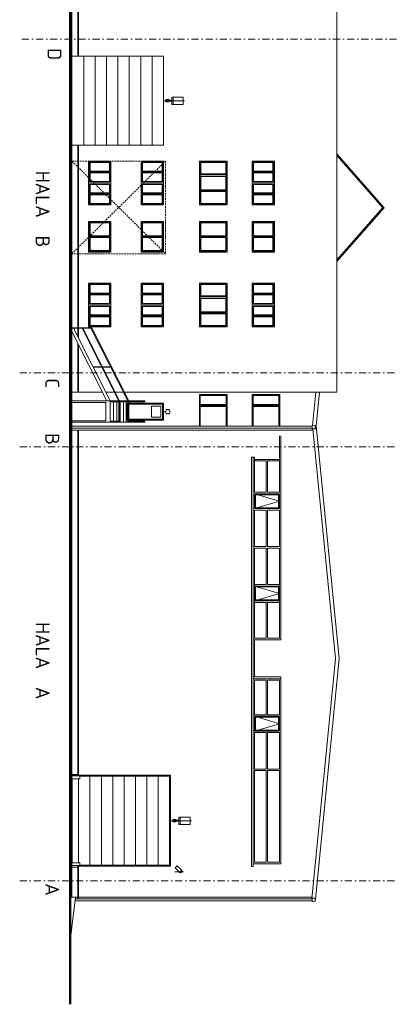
# Model space of a CAD drawing. Header units: millimetres. Extents: x -385852 to 693036, y -525006 to 444206.
# Tile 12 of 156: x -61845 to -41385, y -6660 to 46439. Entities that reach past the tile are written whole.
import ezdxf

# ---------------------------------------------------------------- set-up
doc = ezdxf.new("R2010")
doc.units = ezdxf.units.MM
for name, pattern in [('CENTERX2', [101.6, 63.5, -12.7, 12.7, -12.7]), ('DASHDOT', [25.4, 12.7, -6.35, 0, -6.35]), ('HIDDEN', [9.525, 6.35, -3.175])]:
    doc.linetypes.add(name, pattern=pattern)
for name, color, linetype, lineweight in [('A99_N_txt-popis-200', 240, 'Continuous', 5), ('A99_S_kce-demolice', 30, 'Continuous', 20), ('A99_S_kce-pohl', 61, 'Continuous', 5), ('A99_S_osy', 1, 'CENTERX2', 5)]:
    doc.layers.add(name, color=color, linetype=linetype, lineweight=lineweight)
doc.styles.add('ad_popis 100', font='isocpeur.ttf', dxfattribs={"height": 200})

msp = doc.modelspace()

# ---------------------------------------------------------------- linework, layer by layer
at = {"layer": 'A99_S_kce-demolice', "linetype": 'Continuous', "lineweight": 20, "ltscale": 18}
for p, q in [((-59029.7674, 39665), (-59029.7674, 44795)), ((-54099.7674, 44465), (-59029.7674, 44465)), ((-58387.2674, 44465), (-58387.2674, 39665)), ((-57774.7674, 44465), (-57774.7674, 39665)), ((-57162.2674, 44465), (-57162.2674, 39665)), ((-56549.7674, 44465), (-56549.7674, 39665)), ((-55937.2674, 44465), (-55937.2674, 39665)), ((-55324.7674, 44465), (-55324.7674, 39665)), ((-54712.2674, 44465), (-54712.2674, 39665)), ((-54099.7674, 39665), (-54099.7674, 44465)), ((-54099.7674, 39665), (-59029.7674, 39665)), ((-58129.7674, 36460), (-58129.7674, 38810)), ((-56929.7674, 38810), (-58129.7674, 38810)), ((-56929.7674, 36460), (-56929.7674, 38810)), ((-55299.7674, 36460), (-55299.7674, 38810)), ((-54099.7674, 38810), (-55299.7674, 38810)), ((-54099.7674, 36460), (-54099.7674, 38810)), ((-52159.7674, 36460), (-52159.7674, 38810)), ((-50659.7674, 38810), (-52159.7674, 38810)), ((-50659.7674, 36460), (-50659.7674, 38810)), ((-49319.7674, 36460), (-49319.7674, 38810)), ((-48119.7674, 38810), (-49319.7674, 38810)), ((-48119.7674, 36460), (-48119.7674, 38810)), ((-56979.7674, 38760), (-58079.7674, 38760)), ((-58079.7674, 38277.5), (-58079.7674, 38760)), ((-56979.7674, 38277.5), (-56979.7674, 38760)), ((-54149.7674, 38760), (-55249.7674, 38760)), ((-55249.7674, 38277.5), (-55249.7674, 38760)), ((-54149.7674, 38277.5), (-54149.7674, 38760)), ((-50709.7674, 38760), (-52109.7674, 38760)), ((-52109.7674, 38277.5), (-52109.7674, 38760)), ((-50709.7674, 38277.5), (-50709.7674, 38760)), ((-48169.7674, 38760), (-49269.7674, 38760)), ((-49269.7674, 38277.5), (-49269.7674, 38760)), ((-48169.7674, 38277.5), (-48169.7674, 38760)), ((-58079.7674, 37685), (-58079.7674, 38200)), ((-56979.7674, 37685), (-56979.7674, 38200)), ((-55249.7674, 37685), (-55249.7674, 38200)), ((-54149.7674, 37685), (-54149.7674, 38200)), ((-52109.7674, 37685), (-52109.7674, 38227.5)), ((-50709.7674, 37685), (-50709.7674, 38227.5)), ((-49269.7674, 37685), (-49269.7674, 38200)), ((-48169.7674, 37685), (-48169.7674, 38200)), ((-56979.7674, 37685), (-58079.7674, 37685)), ((-56979.7674, 37585), (-58079.7674, 37585)), ((-58079.7674, 37585), (-58079.7674, 37070)), ((-56979.7674, 37585), (-56979.7674, 37070)), ((-54149.7674, 37685), (-55249.7674, 37685)), ((-54149.7674, 37585), (-55249.7674, 37585)), ((-55249.7674, 37585), (-55249.7674, 37070)), ((-54149.7674, 37585), (-54149.7674, 37070)), ((-52109.7674, 37082.5), (-52109.7674, 37585)), ((-50709.7674, 37082.5), (-50709.7674, 37585)), ((-48169.7674, 37685), (-49269.7674, 37685)), ((-48169.7674, 37585), (-49269.7674, 37585)), ((-49269.7674, 37585), (-49269.7674, 37070)), ((-48169.7674, 37585), (-48169.7674, 37070)), ((-58079.7674, 36992.5), (-58079.7674, 36510)), ((-56979.7674, 36992.5), (-56979.7674, 36510)), ((-55249.7674, 36992.5), (-55249.7674, 36510)), ((-54149.7674, 36992.5), (-54149.7674, 36510)), ((-52109.7674, 36510), (-52109.7674, 37032.5)), ((-50709.7674, 36510), (-50709.7674, 37032.5)), ((-49269.7674, 36992.5), (-49269.7674, 36510)), ((-48169.7674, 36992.5), (-48169.7674, 36510)), ((-56929.7674, 36460), (-58129.7674, 36460)), ((-56929.7674, 36460), (-58129.7674, 36460)), ((-56979.7674, 36510), (-58079.7674, 36510)), ((-56979.7674, 36510), (-58079.7674, 36510)), ((-54099.7674, 36460), (-55299.7674, 36460)), ((-54099.7674, 36460), (-55299.7674, 36460)), ((-54149.7674, 36510), (-55249.7674, 36510)), ((-54149.7674, 36510), (-55249.7674, 36510)), ((-50659.7674, 36460), (-52159.7674, 36460)), ((-50709.7674, 36510), (-52109.7674, 36510)), ((-48119.7674, 36460), (-49319.7674, 36460)), ((-48119.7674, 36460), (-49319.7674, 36460)), ((-48169.7674, 36510), (-49269.7674, 36510)), ((-48169.7674, 36510), (-49269.7674, 36510)), ((-56929.7674, 35560), (-58129.7674, 35560)), ((-58129.7674, 33910), (-58129.7674, 35560)), ((-56979.7674, 35510), (-58079.7674, 35510)), ((-58079.7674, 34760), (-58079.7674, 35510)), ((-57004.7674, 35485), (-58054.7674, 35485)), ((-58054.7674, 34785), (-58054.7674, 35485)), ((-57004.7674, 34785), (-57004.7674, 35485)), ((-56979.7674, 34760), (-56979.7674, 35510)), ((-56929.7674, 33910), (-56929.7674, 35560)), ((-54099.7674, 35560), (-55299.7674, 35560)), ((-55299.7674, 33910), (-55299.7674, 35560)), ((-54149.7674, 35510), (-55249.7674, 35510)), ((-55249.7674, 34760), (-55249.7674, 35510)), ((-54174.7674, 35485), (-55224.7674, 35485)), ((-55224.7674, 34785), (-55224.7674, 35485)), ((-54174.7674, 34785), (-54174.7674, 35485)), ((-54149.7674, 34760), (-54149.7674, 35510)), ((-54099.7674, 33910), (-54099.7674, 35560)), ((-50659.7674, 35560), (-52159.7674, 35560)), ((-52159.7674, 33910), (-52159.7674, 35560)), ((-50709.7674, 35510), (-52109.7674, 35510)), ((-52109.7674, 34760), (-52109.7674, 35510)), ((-50734.7674, 35485), (-52084.7674, 35485)), ((-52084.7674, 34785), (-52084.7674, 35485)), ((-50734.7674, 34785), (-50734.7674, 35485)), ((-50709.7674, 34760), (-50709.7674, 35510)), ((-50659.7674, 33910), (-50659.7674, 35560)), ((-48119.7674, 35560), (-49319.7674, 35560)), ((-49319.7674, 33910), (-49319.7674, 35560)), ((-48169.7674, 35510), (-49269.7674, 35510)), ((-49269.7674, 34760), (-49269.7674, 35510)), ((-48194.7674, 35485), (-49244.7674, 35485)), ((-49244.7674, 34785), (-49244.7674, 35485)), ((-48194.7674, 34785), (-48194.7674, 35485)), ((-48169.7674, 34760), (-48169.7674, 35510)), ((-48119.7674, 33910), (-48119.7674, 35560)), ((-56979.7674, 34760), (-58079.7674, 34760)), ((-58079.7674, 33960), (-58079.7674, 34710)), ((-56979.7674, 34710), (-58079.7674, 34710)), ((-57004.7674, 34785), (-58054.7674, 34785)), ((-58054.7674, 33985), (-58054.7674, 34685)), ((-57004.7674, 34685), (-58054.7674, 34685)), ((-57004.7674, 33985), (-57004.7674, 34685)), ((-56979.7674, 33960), (-56979.7674, 34710)), ((-54149.7674, 34760), (-55249.7674, 34760)), ((-55249.7674, 33960), (-55249.7674, 34710)), ((-54149.7674, 34710), (-55249.7674, 34710)), ((-54174.7674, 34785), (-55224.7674, 34785)), ((-55224.7674, 33985), (-55224.7674, 34685)), ((-54174.7674, 34685), (-55224.7674, 34685)), ((-54174.7674, 33985), (-54174.7674, 34685)), ((-54149.7674, 33960), (-54149.7674, 34710)), ((-50709.7674, 34760), (-52109.7674, 34760)), ((-52109.7674, 33960), (-52109.7674, 34710)), ((-50709.7674, 34710), (-52109.7674, 34710)), ((-50734.7674, 34785), (-52084.7674, 34785)), ((-52084.7674, 33985), (-52084.7674, 34685)), ((-50734.7674, 34685), (-52084.7674, 34685)), ((-50734.7674, 33985), (-50734.7674, 34685)), ((-50709.7674, 33960), (-50709.7674, 34710)), ((-48169.7674, 34760), (-49269.7674, 34760)), ((-49269.7674, 33960), (-49269.7674, 34710)), ((-48169.7674, 34710), (-49269.7674, 34710)), ((-48194.7674, 34785), (-49244.7674, 34785)), ((-49244.7674, 33985), (-49244.7674, 34685)), ((-48194.7674, 34685), (-49244.7674, 34685)), ((-48194.7674, 33985), (-48194.7674, 34685)), ((-48169.7674, 33960), (-48169.7674, 34710)), ((-57004.7674, 33985), (-58054.7674, 33985)), ((-54174.7674, 33985), (-55224.7674, 33985)), ((-50734.7674, 33985), (-52084.7674, 33985)), ((-48194.7674, 33985), (-49244.7674, 33985)), ((-56929.7674, 33910), (-58129.7674, 33910)), ((-56979.7674, 33960), (-58079.7674, 33960)), ((-54099.7674, 33910), (-55299.7674, 33910)), ((-54149.7674, 33960), (-55249.7674, 33960)), ((-50659.7674, 33910), (-52159.7674, 33910)), ((-50709.7674, 33960), (-52109.7674, 33960)), ((-48119.7674, 33910), (-49319.7674, 33910)), ((-48169.7674, 33960), (-49269.7674, 33960)), ((-58129.7674, 29880), (-58129.7674, 32230)), ((-56929.7674, 32230), (-58129.7674, 32230)), ((-56979.7674, 32180), (-58079.7674, 32180)), ((-58079.7674, 31697.5), (-58079.7674, 32180)), ((-56979.7674, 31697.5), (-56979.7674, 32180)), ((-56929.7674, 29880), (-56929.7674, 32230)), ((-55299.7674, 29880), (-55299.7674, 32230)), ((-54099.7674, 32230), (-55299.7674, 32230)), ((-54149.7674, 32180), (-55249.7674, 32180)), ((-55249.7674, 31697.5), (-55249.7674, 32180)), ((-54149.7674, 31697.5), (-54149.7674, 32180)), ((-54099.7674, 29880), (-54099.7674, 32230)), ((-52159.7674, 29880), (-52159.7674, 32230)), ((-50659.7674, 32230), (-52159.7674, 32230)), ((-50709.7674, 32180), (-52109.7674, 32180)), ((-52109.7674, 31697.5), (-52109.7674, 32180)), ((-50709.7674, 31697.5), (-50709.7674, 32180)), ((-50659.7674, 29880), (-50659.7674, 32230)), ((-49319.7674, 29880), (-49319.7674, 32230)), ((-48119.7674, 32230), (-49319.7674, 32230)), ((-48169.7674, 32180), (-49269.7674, 32180)), ((-49269.7674, 31697.5), (-49269.7674, 32180)), ((-48169.7674, 31697.5), (-48169.7674, 32180)), ((-48119.7674, 29880), (-48119.7674, 32230)), ((-58079.7674, 31105), (-58079.7674, 31620)), ((-56979.7674, 31105), (-56979.7674, 31620)), ((-55249.7674, 31105), (-55249.7674, 31620)), ((-54149.7674, 31105), (-54149.7674, 31620)), ((-52109.7674, 31105), (-52109.7674, 31647.5)), ((-50709.7674, 31105), (-50709.7674, 31647.5)), ((-49269.7674, 31105), (-49269.7674, 31620)), ((-48169.7674, 31105), (-48169.7674, 31620)), ((-56979.7674, 31105), (-58079.7674, 31105)), ((-56979.7674, 31005), (-58079.7674, 31005)), ((-58079.7674, 31005), (-58079.7674, 30490)), ((-56979.7674, 31005), (-56979.7674, 30490)), ((-54149.7674, 31105), (-55249.7674, 31105)), ((-54149.7674, 31005), (-55249.7674, 31005)), ((-55249.7674, 31005), (-55249.7674, 30490)), ((-54149.7674, 31005), (-54149.7674, 30490)), ((-52109.7674, 30502.5), (-52109.7674, 31005)), ((-50709.7674, 30502.5), (-50709.7674, 31005)), ((-48169.7674, 31105), (-49269.7674, 31105)), ((-48169.7674, 31005), (-49269.7674, 31005)), ((-49269.7674, 31005), (-49269.7674, 30490)), ((-48169.7674, 31005), (-48169.7674, 30490)), ((-56979.7674, 30412.5), (-56979.7674, 29930)), ((-55249.7674, 30412.5), (-55249.7674, 29930)), ((-54149.7674, 30412.5), (-54149.7674, 29930)), ((-52109.7674, 29930), (-52109.7674, 30452.5)), ((-50709.7674, 29930), (-50709.7674, 30452.5)), ((-49269.7674, 30412.5), (-49269.7674, 29930)), ((-48169.7674, 30412.5), (-48169.7674, 29930)), ((-56929.7674, 29880), (-58129.7674, 29880)), ((-56929.7674, 29880), (-58129.7674, 29880)), ((-56979.7674, 29930), (-58079.7674, 29930)), ((-56979.7674, 29930), (-58079.7674, 29930)), ((-54099.7674, 29880), (-55299.7674, 29880)), ((-54099.7674, 29880), (-55299.7674, 29880)), ((-54149.7674, 29930), (-55249.7674, 29930)), ((-54149.7674, 29930), (-55249.7674, 29930)), ((-50659.7674, 29880), (-52159.7674, 29880)), ((-50709.7674, 29930), (-52109.7674, 29930)), ((-48119.7674, 29880), (-49319.7674, 29880)), ((-48119.7674, 29880), (-49319.7674, 29880)), ((-48169.7674, 29930), (-49269.7674, 29930)), ((-48169.7674, 29930), (-49269.7674, 29930)), ((-52159.7674, 26230), (-52159.7674, 24515)), ((-52159.7674, 26230), (-50659.7674, 26230)), ((-52109.7674, 26180), (-52109.7674, 25680)), ((-52109.7674, 26180), (-50709.7674, 26180)), ((-50709.7674, 26180), (-50709.7674, 25680)), ((-50659.7674, 26230), (-50659.7674, 24515)), ((-49319.7674, 26230), (-49319.7674, 24515)), ((-49319.7674, 26230), (-47819.7674, 26230)), ((-49269.7674, 26180), (-49269.7674, 25680)), ((-49269.7674, 26180), (-47869.7674, 26180)), ((-47869.7674, 26180), (-47869.7674, 25680)), ((-47819.7674, 26230), (-47819.7674, 24515)), ((-52159.7674, 25630), (-50659.7674, 25630)), ((-52109.7674, 25680), (-50709.7674, 25680)), ((-52109.7674, 25580), (-52109.7674, 24515)), ((-52109.7674, 25580), (-50709.7674, 25580)), ((-50709.7674, 25580), (-50709.7674, 24515)), ((-49319.7674, 25630), (-47819.7674, 25630)), ((-49269.7674, 25680), (-47869.7674, 25680)), ((-49269.7674, 25580), (-49269.7674, 24515)), ((-49269.7674, 25580), (-47869.7674, 25580)), ((-47869.7674, 25580), (-47869.7674, 24515)), ((-47849.7674, 20952.5), (-47849.7674, 24000)), ((-47769.7674, 13000), (-47769.7674, 24000)), ((-49359.7674, 22850), (-49189.7674, 22850)), ((-49359.7674, 770), (-49359.7674, 22850)), ((-49269.7674, 22850), (-49269.7674, 13000)), ((-49189.7674, 22850), (-49189.7674, 20952.5)), ((-47849.7674, 22720), (-49189.7674, 22720)), ((-48559.7674, 22640), (-49189.7674, 22640)), ((-48559.7674, 20952.5), (-48559.7674, 22640)), ((-48479.7674, 20952.5), (-48479.7674, 22640)), ((-47849.7674, 22640), (-48479.7674, 22640)), ((-49189.7674, 20952.5), (-48559.7674, 20952.5)), ((-49189.7674, 20872.5), (-49189.7674, 20072.5)), ((-49189.7674, 20872.5), (-47849.7674, 20872.5)), ((-48479.7674, 20952.5), (-47849.7674, 20952.5)), ((-47849.7674, 20072.5), (-47849.7674, 20872.5)), ((-49189.7674, 20072.5), (-47849.7674, 20072.5)), ((-49189.7674, 19992.5), (-49189.7674, 18025)), ((-49189.7674, 19992.5), (-48559.7674, 19992.5)), ((-48559.7674, 18025), (-48559.7674, 19992.5)), ((-48479.7674, 18025), (-48479.7674, 19992.5)), ((-48479.7674, 19992.5), (-47849.7674, 19992.5)), ((-47849.7674, 18025), (-47849.7674, 19992.5)), ((-48559.7674, 18025), (-49189.7674, 18025)), ((-49189.7674, 17945), (-49189.7674, 13080)), ((-49189.7674, 15977.5), (-49189.7674, 17945)), ((-48559.7674, 17945), (-49189.7674, 17945)), ((-48559.7674, 17945), (-48559.7674, 15977.5)), ((-47849.7674, 18025), (-48479.7674, 18025)), ((-47849.7674, 17945), (-48479.7674, 17945)), ((-48479.7674, 17945), (-48479.7674, 15977.5)), ((-47849.7674, 13080), (-47849.7674, 17945)), ((-47849.7674, 17945), (-47849.7674, 15977.5)), ((-49189.7674, 15977.5), (-48559.7674, 15977.5)), ((-48479.7674, 15977.5), (-47849.7674, 15977.5)), ((-49189.7674, 15097.5), (-49189.7674, 15897.5)), ((-49189.7674, 15897.5), (-47849.7674, 15897.5)), ((-47849.7674, 15897.5), (-47849.7674, 15097.5)), ((-49189.7674, 15097.5), (-47849.7674, 15097.5)), ((-49189.7674, 13080), (-49189.7674, 15017.5)), ((-49189.7674, 15017.5), (-48559.7674, 15017.5)), ((-48559.7674, 15017.5), (-48559.7674, 13080)), ((-48479.7674, 15017.5), (-48479.7674, 13080)), ((-48479.7674, 15017.5), (-47849.7674, 15017.5)), ((-47849.7674, 15017.5), (-47849.7674, 13080)), ((-49269.7674, 13000), (-47769.7674, 13000)), ((-49269.7674, 11000), (-49269.7674, 13000)), ((-48559.7674, 13080), (-49189.7674, 13080)), ((-49189.7674, 11000), (-49189.7674, 13000)), ((-47849.7674, 13080), (-48479.7674, 13080)), ((-49269.7674, 11000), (-49269.7674, 770)), ((-47769.7674, 11000), (-49269.7674, 11000)), ((-47769.7674, 10900), (-49269.7674, 10900)), ((-49189.7674, 10820), (-49189.7674, 8952.5)), ((-48559.7674, 10820), (-49189.7674, 10820)), ((-48559.7674, 8952.5), (-48559.7674, 10820)), ((-48479.7674, 8952.5), (-48479.7674, 10820)), ((-47849.7674, 10820), (-48479.7674, 10820)), ((-47849.7674, 8952.5), (-47849.7674, 10820)), ((-47769.7674, 920), (-47769.7674, 11000)), ((-49189.7674, 8952.5), (-48559.7674, 8952.5)), ((-49189.7674, 8872.5), (-49189.7674, 8072.5)), ((-49189.7674, 8872.5), (-47849.7674, 8872.5)), ((-48479.7674, 8952.5), (-47849.7674, 8952.5)), ((-47849.7674, 8072.5), (-47849.7674, 8872.5)), ((-49189.7674, 8072.5), (-47849.7674, 8072.5)), ((-49189.7674, 7992.5), (-49189.7674, 6025)), ((-49189.7674, 7992.5), (-48559.7674, 7992.5)), ((-48559.7674, 6025), (-48559.7674, 7992.5)), ((-48479.7674, 6025), (-48479.7674, 7992.5)), ((-48479.7674, 7992.5), (-47849.7674, 7992.5)), ((-47849.7674, 6025), (-47849.7674, 7992.5)), ((-48559.7674, 6025), (-49189.7674, 6025)), ((-49189.7674, 5945), (-49189.7674, 1000)), ((-49189.7674, 3977.5), (-49189.7674, 5945)), ((-48559.7674, 5945), (-49189.7674, 5945)), ((-48559.7674, 5945), (-48559.7674, 1000)), ((-47849.7674, 6025), (-48479.7674, 6025)), ((-47849.7674, 5945), (-48479.7674, 5945)), ((-48479.7674, 5945), (-48479.7674, 1000)), ((-47849.7674, 1000), (-47849.7674, 5945)), ((-47849.7674, 5945), (-47849.7674, 3977.5)), ((-58669.7674, 5505), (-58669.7674, 975)), ((-53769.7674, 5640), (-58604.7674, 5640)), ((-58057.2674, 5640), (-58057.2674, 840)), ((-57444.7674, 5640), (-57444.7674, 840)), ((-56832.2674, 5640), (-56832.2674, 840)), ((-56219.7674, 5640), (-56219.7674, 840)), ((-55607.2674, 5640), (-55607.2674, 840)), ((-54994.7674, 5640), (-54994.7674, 840)), ((-54382.2674, 5640), (-54382.2674, 840)), ((-53769.7674, 5640), (-53769.7674, 840)), ((-49189.7674, 3097.5), (-49189.7674, 3897.5)), ((-47849.7674, 3897.5), (-47849.7674, 3097.5)), ((-53769.7674, 840), (-58604.7674, 840)), ((-49269.7674, 920), (-47769.7674, 920)), ((-48559.7674, 1000), (-49189.7674, 1000)), ((-47849.7674, 1000), (-48479.7674, 1000))]:
    msp.add_line(p, q, dxfattribs=at)
for points in [[(-54099.7674, 42065), (-52969.7674, 42065)], [(-53859.7674, 42092.5), (-53639.7674, 42092.5)], [(-53859.7674, 42037.5), (-53639.7674, 42037.5)], [(-53579.7674, 42265), (-53579.7674, 41865)], [(-52084.7674, 38120), (-52084.7674, 38735), (-50734.7674, 38735), (-50734.7674, 38120)], [(-58079.7674, 38200), (-56979.7674, 38200)], [(-55249.7674, 38200), (-54149.7674, 38200)], [(-52109.7674, 38120), (-52109.7674, 38120), (-52109.7674, 37980)], [(-50709.7674, 38095), (-52109.7674, 38095)], [(-52109.7674, 38005), (-50709.7674, 38005)], [(-50734.7674, 38120), (-52084.7674, 38120)], [(-52084.7674, 37980), (-50734.7674, 37980)], [(-52084.7674, 37265), (-52084.7674, 37980)], [(-50734.7674, 37980), (-50734.7674, 37265)], [(-50709.7674, 37980), (-50709.7674, 38120)], [(-49269.7674, 38200), (-48169.7674, 38200)], [(-52109.7674, 37165), (-52109.7674, 37265)], [(-52109.7674, 37240), (-50714.7674, 37240)], [(-50709.7674, 37190), (-52109.7674, 37190)], [(-52084.7674, 37265), (-50734.7674, 37265)], [(-50709.7674, 37265), (-50709.7674, 37165)], [(-58079.7674, 37070), (-56979.7674, 37070)], [(-55249.7674, 37070), (-54149.7674, 37070)], [(-50734.7674, 37165), (-52084.7674, 37165)], [(-50734.7674, 37165), (-50734.7674, 36535), (-52084.7674, 36535), (-52084.7674, 37165)], [(-49269.7674, 37070), (-48169.7674, 37070)], [(-52084.7674, 31540), (-52084.7674, 32155), (-50734.7674, 32155), (-50734.7674, 31540)], [(-58079.7674, 31620), (-56979.7674, 31620)], [(-55249.7674, 31620), (-54149.7674, 31620)], [(-52109.7674, 31540), (-52109.7674, 31540), (-52109.7674, 31400)], [(-50709.7674, 31515), (-52109.7674, 31515)], [(-52109.7674, 31425), (-50709.7674, 31425)], [(-50734.7674, 31540), (-52084.7674, 31540)], [(-52084.7674, 31400), (-50734.7674, 31400)], [(-52084.7674, 30685), (-52084.7674, 31400)], [(-50734.7674, 31400), (-50734.7674, 30685)], [(-50709.7674, 31400), (-50709.7674, 31540)], [(-49269.7674, 31620), (-48169.7674, 31620)], [(-58079.7674, 30490), (-56979.7674, 30490)], [(-58079.7674, 29930), (-56979.7674, 29930), (-56979.7674, 30440), (-58079.7674, 30440), (-58079.7674, 29930)], [(-58054.7674, 29955), (-57004.7674, 29955), (-57004.7674, 30420), (-58054.7674, 30420), (-58054.7674, 29955)], [(-55249.7674, 30490), (-54149.7674, 30490)], [(-52109.7674, 30585), (-52109.7674, 30685)], [(-52109.7674, 30660), (-50714.7674, 30660)], [(-50709.7674, 30610), (-52109.7674, 30610)], [(-52084.7674, 30685), (-50734.7674, 30685)], [(-50734.7674, 30585), (-52084.7674, 30585)], [(-50734.7674, 30585), (-50734.7674, 29955), (-52084.7674, 29955), (-52084.7674, 30585)], [(-50709.7674, 30685), (-50709.7674, 30585)], [(-49269.7674, 30490), (-48169.7674, 30490)], [(-59129.7674, 29825), (-57964.9781, 29825)], [(-59129.7674, 29795), (-58009.7674, 29795)], [(-59129.7674, 29795), (-57144.7674, 25880)], [(-58949.7674, 29795), (-56964.7674, 25880)], [(-58479.7674, 29795), (-56494.7674, 25880)], [(-58449.7674, 29795), (-56464.7674, 25880)], [(-58009.7674, 29795), (-56024.7674, 25880)], [(-57964.9781, 29825), (-55964.7674, 25880)], [(-57900.2272, 27725), (-57430.2272, 27725)], [(-57885.0164, 27695), (-57415.0164, 27695)], [(-57400.2272, 27725), (-56960.2272, 27725)], [(-57385.0164, 27695), (-56945.0164, 27695)], [(-56494.7674, 25880), (-59129.7674, 25880)], [(-59129.7674, 25880), (-59129.7674, 25800), (-57204.7674, 25800)], [(-57204.7674, 24810), (-57204.7674, 25800)], [(-56964.7674, 24780), (-56964.7674, 25880)], [(-56494.7674, 25880), (-56964.7674, 25880)], [(-56099.7674, 25830), (-56964.7674, 25830)], [(-56784.7674, 24780), (-56784.7674, 25830)], [(-56604.7674, 24780), (-56604.7674, 25830)], [(-55964.7674, 25880), (-56494.7674, 25880)], [(-56494.7674, 25830), (-56494.7674, 24730)], [(-56099.7674, 25880), (-56464.7674, 25880)], [(-56464.7674, 25830), (-56464.7674, 24730)], [(-56424.7674, 24730), (-56424.7674, 25830)], [(-56244.7674, 24730), (-56244.7674, 25830)], [(-56199.7674, 25880), (-56194.7674, 25880)], [(-56149.7674, 25880), (-56144.7674, 25880)], [(-56099.7674, 25880), (-55099.7674, 25880), (-55099.7674, 25830), (-55964.7674, 25830)], [(-56024.7674, 25830), (-56099.7674, 25830)], [(-56024.7674, 24850), (-56099.7674, 24850), (-56099.7674, 25750), (-56024.7674, 25750)], [(-56024.7674, 24900), (-56049.7674, 24900), (-56049.7674, 25700), (-56024.7674, 25700)], [(-56024.7674, 25880), (-56024.7674, 24730)], [(-55964.7674, 25880), (-55964.7674, 24730)], [(-55964.7674, 25750), (-54099.7674, 25750), (-54099.7674, 24850), (-55964.7674, 24850)], [(-55964.7674, 25700), (-54149.7674, 25700), (-54149.7674, 24900), (-55964.7674, 24900)], [(-56099.7674, 25230), (-56099.7674, 24730), (-56494.7674, 24730)], [(-54099.7674, 25300), (-53979.7674, 25300)], [(-59129.7674, 24730), (-59129.7674, 24810), (-57204.7674, 24810)], [(-56099.7674, 24730), (-59129.7674, 24730)], [(-56494.7674, 24780), (-56964.7674, 24780)], [(-56024.7674, 24850), (-56099.7674, 24850)], [(-56099.7674, 24730), (-55099.7674, 24730), (-55099.7674, 24780), (-55964.7674, 24780)], [(-49189.7674, 20872.5), (-47849.7674, 20472.5), (-49189.7674, 20072.5)], [(-49189.7674, 15897.5), (-47849.7674, 15497.5), (-49189.7674, 15097.5)], [(-49189.7674, 8872.5), (-47849.7674, 8472.5), (-49189.7674, 8072.5)], [(-53719.7674, 3240), (-52589.7674, 3240)], [(-53479.7674, 3267.5), (-53259.7674, 3267.5)], [(-53479.7674, 3212.5), (-53259.7674, 3212.5)], [(-53199.7674, 3440), (-53199.7674, 3040)], [(-49269.7674, 770), (-49359.7674, 770)], [(-53476.4896, 490), (-53015.6091, 490)], [(-53476.4896, 490), (-53015.6091, 490)]]:
    msp.add_lwpolyline(points, dxfattribs=at)
for points in [[(-53804.7674, 42127.5), (-53804.7674, 42002.5), (-53969.7674, 42002.5), (-53969.7674, 42127.5)], [(-53029.7674, 42265), (-53029.7674, 41865), (-53639.7674, 41865), (-53639.7674, 42265)], [(-56979.7674, 38760), (-56979.7674, 38250), (-58079.7674, 38250), (-58079.7674, 38760)], [(-57004.7674, 38735), (-57004.7674, 38270), (-58054.7674, 38270), (-58054.7674, 38735)], [(-54149.7674, 38760), (-54149.7674, 38250), (-55249.7674, 38250), (-55249.7674, 38760)], [(-54174.7674, 38735), (-54174.7674, 38270), (-55224.7674, 38270), (-55224.7674, 38735)], [(-50709.7674, 38760), (-50709.7674, 36510), (-52109.7674, 36510), (-52109.7674, 38760)], [(-48169.7674, 38760), (-48169.7674, 38250), (-49269.7674, 38250), (-49269.7674, 38760)], [(-48194.7674, 38735), (-48194.7674, 38270), (-49244.7674, 38270), (-49244.7674, 38735)], [(-57004.7674, 38175), (-57004.7674, 37710), (-58054.7674, 37710), (-58054.7674, 38175)], [(-54174.7674, 38175), (-54174.7674, 37710), (-55224.7674, 37710), (-55224.7674, 38175)], [(-48194.7674, 38175), (-48194.7674, 37710), (-49244.7674, 37710), (-49244.7674, 38175)], [(-57004.7674, 37095), (-57004.7674, 37560), (-58054.7674, 37560), (-58054.7674, 37095)], [(-54174.7674, 37095), (-54174.7674, 37560), (-55224.7674, 37560), (-55224.7674, 37095)], [(-48194.7674, 37095), (-48194.7674, 37560), (-49244.7674, 37560), (-49244.7674, 37095)], [(-56979.7674, 36510), (-56979.7674, 37020), (-58079.7674, 37020), (-58079.7674, 36510)], [(-57004.7674, 36535), (-57004.7674, 37000), (-58054.7674, 37000), (-58054.7674, 36535)], [(-54149.7674, 36510), (-54149.7674, 37020), (-55249.7674, 37020), (-55249.7674, 36510)], [(-54174.7674, 36535), (-54174.7674, 37000), (-55224.7674, 37000), (-55224.7674, 36535)], [(-48169.7674, 36510), (-48169.7674, 37020), (-49269.7674, 37020), (-49269.7674, 36510)], [(-48194.7674, 36535), (-48194.7674, 37000), (-49244.7674, 37000), (-49244.7674, 36535)], [(-56979.7674, 32180), (-56979.7674, 31670), (-58079.7674, 31670), (-58079.7674, 32180)], [(-57004.7674, 32155), (-57004.7674, 31690), (-58054.7674, 31690), (-58054.7674, 32155)], [(-54149.7674, 32180), (-54149.7674, 31670), (-55249.7674, 31670), (-55249.7674, 32180)], [(-54174.7674, 32155), (-54174.7674, 31690), (-55224.7674, 31690), (-55224.7674, 32155)], [(-50709.7674, 32180), (-50709.7674, 29930), (-52109.7674, 29930), (-52109.7674, 32180)], [(-48169.7674, 32180), (-48169.7674, 31670), (-49269.7674, 31670), (-49269.7674, 32180)], [(-48194.7674, 32155), (-48194.7674, 31690), (-49244.7674, 31690), (-49244.7674, 32155)], [(-57004.7674, 31595), (-57004.7674, 31130), (-58054.7674, 31130), (-58054.7674, 31595)], [(-54174.7674, 31595), (-54174.7674, 31130), (-55224.7674, 31130), (-55224.7674, 31595)], [(-48194.7674, 31595), (-48194.7674, 31130), (-49244.7674, 31130), (-49244.7674, 31595)], [(-57004.7674, 30515), (-57004.7674, 30980), (-58054.7674, 30980), (-58054.7674, 30515)], [(-54174.7674, 30515), (-54174.7674, 30980), (-55224.7674, 30980), (-55224.7674, 30515)], [(-48194.7674, 30515), (-48194.7674, 30980), (-49244.7674, 30980), (-49244.7674, 30515)], [(-54149.7674, 29930), (-54149.7674, 30440), (-55249.7674, 30440), (-55249.7674, 29930)], [(-54174.7674, 29955), (-54174.7674, 30420), (-55224.7674, 30420), (-55224.7674, 29955)], [(-48169.7674, 29930), (-48169.7674, 30440), (-49269.7674, 30440), (-49269.7674, 29930)], [(-48194.7674, 29955), (-48194.7674, 30420), (-49244.7674, 30420), (-49244.7674, 29955)], [(-54244.7674, 25600), (-54244.7674, 25000), (-54744.7674, 25000), (-54744.7674, 25600)], [(-49139.7674, 20122.5), (-49139.7674, 20822.5), (-47899.7674, 20822.5), (-47899.7674, 20122.5)], [(-49139.7674, 15847.5), (-49139.7674, 15147.5), (-47899.7674, 15147.5), (-47899.7674, 15847.5)], [(-49139.7674, 8122.5), (-49139.7674, 8822.5), (-47899.7674, 8822.5), (-47899.7674, 8122.5)], [(-52649.7674, 3440), (-52649.7674, 3040), (-53259.7674, 3040), (-53259.7674, 3440)], [(-53089.9245, 545.6847), (-53201.2938, 434.3153), (-53471.7621, 704.7837), (-53360.3928, 816.153)]]:
    msp.add_lwpolyline(points, close=True, dxfattribs=at)
at = {"layer": 'A99_S_kce-demolice', "linetype": 'HIDDEN', "lineweight": 15, "ltscale": 15}
msp.add_lwpolyline([(-59029.7674, 38815), (-53979.7674, 38815), (-53979.7674, 33815), (-59029.7674, 33815)], close=True, dxfattribs=at)
for points in [[(-53979.7674, 38815), (-59029.7674, 33815)], [(-53979.7674, 33815), (-59029.7674, 38815)]]:
    msp.add_lwpolyline(points, dxfattribs=at)
at = {"layer": 'A99_S_kce-demolice', "lineweight": 9}
for points in [[(-44749.7674, 39205.8605), (-42200.4183, 36300.7653)], [(-44749.7674, 39126.1268), (-42270.3881, 36300.7653)], [(-44749.7674, 39107.314), (-42278.6427, 36291.3589)], [(-44749.7674, 33494.2167), (-42278.6427, 36310.1718)], [(-44749.7674, 33475.4038), (-42270.3881, 36300.7653)], [(-44749.7674, 33395.6702), (-42200.4183, 36300.7653)]]:
    msp.add_lwpolyline(points, dxfattribs=at)
at = {"layer": 'A99_S_kce-demolice', "linetype": 'Continuous', "lineweight": 20, "ltscale": 18}
for centre, radius in [((-53859.7674, 42065), 27.5), ((-53859.7674, 25300), 120), ((-53145.6091, 490), 45), ((-53145.6091, 490), 45)]:
    msp.add_circle(centre, radius, dxfattribs=at)
at = {"layer": 'A99_S_kce-pohl', "lineweight": 50}
msp.add_line((-59129.7674, -6660), (-59129.7674, 103094.6225), dxfattribs=at)
at = {"layer": 'A99_S_kce-pohl', "lineweight": 5}
for p, q in [((-44749.7674, 26350), (-44749.7674, 81865)), ((-59029.7674, -890), (-59029.7674, 75840)), ((-58719.7674, 51885), (-58719.7674, 44465)), ((-58669.7674, 51885), (-58669.7674, 44465)), ((-58719.7674, 39665), (-58719.7674, 29825)), ((-58669.7674, 39665), (-58669.7674, 29825)), ((-58719.7674, 29795), (-58719.7674, 29341.3728)), ((-58669.7674, 29795), (-58669.7674, 29242.7582)), ((-58719.7674, 28986.3602), (-58719.7674, 26350)), ((-58669.7674, 28887.7456), (-58669.7674, 26350)), ((-45865.0387, 24530), (-44619.7674, 11980)), ((-58719.7674, 24300), (-58719.7674, 5655)), ((-58669.7674, 24300), (-58669.7674, 5655)), ((-46049.1628, 24370), (-44819.7674, 11980)), ((-46105.1855, -974.6048), (-44819.7674, 11980)), ((-45907.7054, -1000), (-44619.7674, 11980)), ((-58719.7674, 5690), (-59029.7674, 5690)), ((-59014.7674, 5505), (-59014.7674, 975)), ((-53719.7674, 5690), (-58669.7674, 5690)), ((-53719.7674, 5690), (-53719.7674, 790)), ((-58719.7674, -890), (-58719.7674, 825)), ((-53719.7674, 790), (-58669.7674, 790)), ((-46096.7907, -890), (-58669.7674, -890))]:
    msp.add_line(p, q, dxfattribs=at)
at = {"layer": 'A99_S_kce-pohl'}
msp.add_line((-59129.7674, 24680), (-59129.7674, 5900), dxfattribs=at)
at = {"layer": 'A99_S_kce-pohl', "lineweight": 5}
for points in [[(-57383.0688, 26350), (-59129.7674, 26350)], [(-56733.0688, 26350), (-57203.0688, 26350)], [(-56263.0688, 26350), (-56703.0688, 26350)], [(-44749.7674, 26350), (-56203.0688, 26350)], [(-46063.2186, 24548.8407), (-45889.2117, 26350)], [(-45865.0387, 24530), (-45689.2117, 26350)], [(-59100, 24515), (-46085, 24515), (-46085, 24405), (-59100, 24405)], [(-45849.1628, 24370), (-46085, 24370), (-46085, 24545), (-46002.5631, 24559.5359), (-45912.1349, 24544.1021), (-45910.5989, 24530)], [(-45910.5989, 24530), (-45865.0387, 24530)], [(-45910.5989, 24530), (-45910.5989, 24370)], [(-46042.217, 24300), (-59129.7674, 24300)], [(-58719.7674, 5740), (-59129.7674, 5740)], [(-59129.7674, 5655), (-58604.7674, 5655), (-58604.7674, 5505), (-59129.7674, 5505)], [(-59029.7674, 5740), (-59029.7674, 5655)], [(-59129.7674, 825), (-58604.7674, 825), (-58604.7674, 975), (-59129.7674, 975)], [(-58669.7674, 825), (-58669.7674, -932.5), (-58719.7674, -932.5), (-58719.7674, -890), (-59129.7674, -890)], [(-58719.7674, 740), (-59129.7674, 740)], [(-59029.7674, 825), (-59029.7674, 740)], [(-58842.5, -890), (-59129.7674, -3230)], [(-58862.3955, -1084.6048), (-46084.0621, -1084.6048), (-46084.0621, -974.6048), (-58855.1732, -974.6048)], [(-45911.197, -939.6048), (-46084.0621, -939.6048), (-46084.0621, -1114.6048), (-46001.6252, -1129.1406), (-45911.197, -1113.7068)], [(-45911.197, -1113.7068), (-45911.197, -939.6048)]]:
    msp.add_lwpolyline(points, dxfattribs=at)
msp.add_lwpolyline([(-53424.7674, 3302.5), (-53424.7674, 3177.5), (-53589.7674, 3177.5), (-53589.7674, 3302.5)], close=True, dxfattribs=at)
msp.add_circle((-53479.7674, 3240), 27.5, dxfattribs=at)
at = {"layer": 'A99_S_osy', "linetype": 'DASHDOT', "lineweight": 9, "ltscale": 30}
for points in [[(-61725, 45380), (-41385, 45380)], [(-61844.7674, 27400), (-41504.7674, 27400)], [(-61844.7674, 23400), (-41504.7674, 23400)], [(-61844.7674, 0), (-41504.7674, 0)]]:
    msp.add_lwpolyline(points, dxfattribs=at)

# ---------------------------------------------------------------- texts
at = {"layer": 'A99_N_txt-popis-200', "lineweight": 9, "ltscale": 5, "style": 'ad_popis 100'}
for s, p in [('HALA  B', (-60980, 38295)), ('HALA  A', (-60980, 13955))]:
    msp.add_text(s, height=750, rotation=270, dxfattribs=at).set_placement(p)
at = {"layer": 'A99_N_txt-popis-200', "color": 1, "lineweight": 0, "char_height": 750, "attachment_point": 1, "rotation": 270, "style": 'ad_popis 100'}
for s, insert in [('D', (-59595, 44901.1029)), ('C', (-59714.7674, 27103.3674)), ('B', (-59714.7674, 24146.2298)), ('A', (-59714.7674, -131.6878))]:
    msp.add_mtext_dynamic_manual_height_columns(s, width=832.5, gutter_width=1000, heights=[0], dxfattribs=dict(at, insert=insert))

doc.saveas('drawing.dxf')
